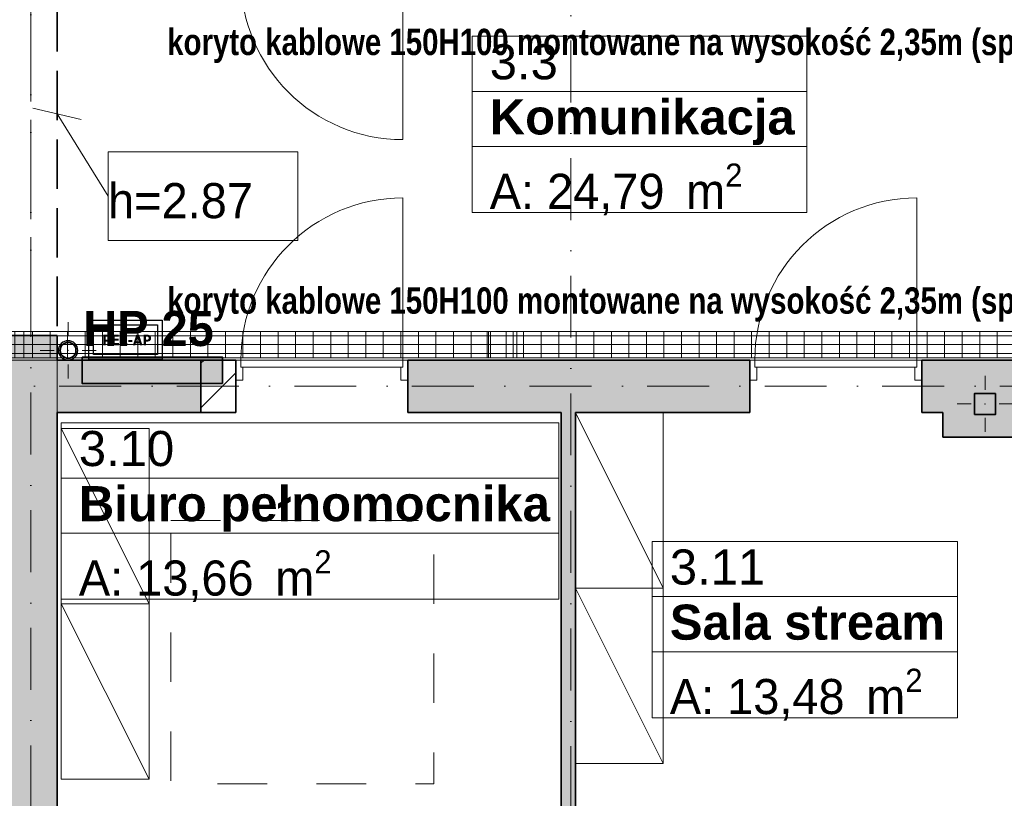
# Model space of a CAD drawing. Header units: millimetres. Extents: x 82175 to 237000, y 24756 to 471700.
# Tile 58 of 256: x 110227 to 115840, y 166331 to 170769. Entities that reach past the tile are written whole.
import ezdxf
from ezdxf.enums import TextEntityAlignment as Align

# ---------------------------------------------------------------- set-up
doc = ezdxf.new("R2010")
doc.units = ezdxf.units.MM
for name, pattern in [('Krawędzie ukryte', [3.912222, 2.822222, -1.09]), ('Kropki i Kreski', [6.702778, 3.527778, -1.763889, 0, -1.411111]), ('Przerywana', [5.644444, 2.822222, -2.822222])]:
    doc.linetypes.add(name, pattern=pattern)
for name, color, linetype, lineweight in [('#_EL - opis', 7, 'Continuous', 20), ('#EL-IT', 4, 'Continuous', 35), ('2DE_PRO_Cblf304L', 30, 'Continuous', 15), ('CP_DETAL', 33, 'Continuous', 9)]:
    doc.layers.add(name, color=color, linetype=linetype, lineweight=lineweight)
for name, color, linetype in [('#EL - PELAP', 196, 'Continuous'), ('- strefy pomieszczeń', 8, 'Continuous'), ('2D - Ogólne', 8, 'Continuous'), ('Drzwi Archicad', 8, 'Continuous'), ('Instalacje - Wod_Kan', 8, 'Continuous'), ('Konstrukcja - Belki', 8, 'Continuous'), ('Konstrukcja - Siatka mod', 8, 'Continuous'), ('Konstrukcja - Stropy', 8, 'Continuous'), ('Konstrukcja - Ściany działowe', 8, 'Continuous'), ('Konstrukcja - Ściany nośne wew..P', 8, 'Continuous'), ('Opisy - Etykiety', 8, 'Continuous'), ('Opisy - Tekst', 8, 'Continuous'), ('PIONY INST', 8, 'Continuous'), ('Wnętrze - Umeblowanie', 8, 'Continuous')]:
    doc.layers.add(name, color=color, linetype=linetype)
doc.styles.add('CP_ATTR', font='ARIAL.TTF')
doc.styles.add('OP_100', font='ARIALN.TTF', dxfattribs={"width": 0.8, "height": 20})
doc.styles.get("Standard").update_dxf_attribs({"font": 'arial.ttf'})
doc.styles.add('STYL_AUTOMATYCZNY_1', font='arial.ttf')
doc.styles.add('STYL_AUTOMATYCZNY_2', font='arial.ttf')
doc.styles.add('STYL_AUTOMATYCZNY_5', font='txt')
doc.styles.add('STYL_AUTOMATYCZNY_6', font='txt')
doc.styles.add('STYL_AUTOMATYCZNY_9', font='txt')

# ---------------------------------------------------------------- blocks, each defined once
blk = doc.blocks.new('16C009C')
blk.add_lwpolyline([(-39.6, -170.5), (-404.1, -170.5), (-404.1, 0), (-39.6, 0)], close=True)
at = {"insert": (-72.6, -86.7), "char_height": 60, "width": 184.866, "attachment_point": 6}
blk.add_mtext('\\fTahoma|b1|i0|c238;\\A1;PEL-AP', dxfattribs=at)
blk = doc.blocks.new('pel-ap')
at = {"layer": '#EL - PELAP', "color": 2}
blk.add_lwpolyline([(208.5, -209.4), (-209.7, -209.4), (-209.7, 14.9), (208.5, 14.9)], close=True, dxfattribs=at)
at = {"layer": '#EL - PELAP', "color": 2, "rotation": 359.9999999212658}
blk.add_blockref('16C009C', (221.2, -12), dxfattribs=at)
blk = doc.blocks.new('2Dcblfmark100')
at = {"color": 3}
for p, q in [((-10, -50), (-10, 50)), ((10, -50), (10, 50))]:
    blk.add_line(p, q, dxfattribs=at)
blk = doc.blocks.new('2dcblf_korcf105v_b150_h105_5e1nhc4')
at = {"layer": 'CP_DETAL'}
h = blk.add_hatch(dxfattribs=at)
h.set_pattern_fill('_USER', color=256, scale=100, angle=90, style=0, pattern_type=0)
h.set_pattern_definition([(90, (-3e-14, 0), (-100, 6e-15), [])])
h.paths.add_polyline_path([(0, 75), (11800, 75), (11800, -75), (0, -75)])
for p, q in [((0, 75), (11800, 75)), ((11800, -75), (11800, 75)), ((0, -75), (11800, -75))]:
    blk.add_line(p, q)
for p, q in [((11800, 50), (0, 50)), ((0, 0), (11800, 0)), ((11800, -50), (0, -50))]:
    blk.add_line(p, q, dxfattribs=at)
at = {"yscale": 1.5}
for p in [(3000, 0), (9000, 0)]:
    blk.add_blockref('2Dcblfmark100', p, dxfattribs=at)
at = {"linetype": 'ByBlock', "style": 'CP_ATTR', "flags": 9}
for tag in ['NAME', 'NUMBER', 'GROUP', 'ORDER-NO', 'PRODUCER', 'COUPLERS', 'MOUNTDIST', 'MOUNTINGS', 'OTHER', 'WEIGHT', 'DIVIDER', 'COVER']:
    blk.add_attdef(tag, text='', height=0.00005, dxfattribs=at).set_placement((-0.1, 0), align=Align.MIDDLE_LEFT)

msp = doc.modelspace()

# ---------------------------------------------------------------- hatches: boundary and pattern name
at = {"linetype": 'Continuous', "lineweight": 25}
msp.add_hatch(color=8, dxfattribs=at).paths.add_polyline_path([(110583, 168845.1), (110583, 168695.1), (111383, 168695.1), (111383, 168845.1)])
at = {"layer": 'Instalacje - Wod_Kan', "linetype": 'Continuous', "lineweight": 13}
h = msp.add_hatch(color=8, dxfattribs=at)
h.paths.add_polyline_path([(110503, 168938.9, 0.414214), (110448, 168883.9, 0.414214), (110503, 168828.9, 0.414214), (110558, 168883.9, 0.414214)])
h.paths.add_polyline_path([(110503, 168838.9, -1), (110503, 168928.9, -1)], flags=0)
at = {"layer": 'Konstrukcja - Ściany działowe', "linetype": 'Continuous', "lineweight": 13}
msp.add_hatch(color=8, dxfattribs=at).paths.add_polyline_path([(113315, 168528.9), (113315, 163778.9), (113395, 163778.9), (113395, 168528.9)])
at = {"layer": 'Konstrukcja - Ściany nośne wew..P', "linetype": 'Continuous', "lineweight": 13}
for points in [[(110440, 168968.9), (110140, 168968.9), (110140, 168828.9), (110440, 168828.9)], [(110138.7, 168528.9), (111260, 168528.9), (111260, 168828.9), (110138.7, 168828.9)], [(114390, 168828.9), (112440, 168828.9), (112440, 168528.9), (114390, 168528.9)], [(115490, 168528.9), (115490, 168828.9), (115370, 168828.9), (115370, 168528.9)], [(110440, 168528.9), (110140, 168528.9), (110140, 162978.8), (110440, 162978.8)]]:
    msp.add_hatch(color=8, dxfattribs=at).paths.add_polyline_path(points)
h = msp.add_hatch(dxfattribs=at)
h.set_pattern_fill('Bloczki_ceramiczne_0005', color=8, style=0, pattern_type=2)
h.set_pattern_definition([(45, (-135208.59, 452586.62), (-127.27922, 127.27922), [])])
h.paths.add_polyline_path([(111260, 168528.9), (111460, 168528.9), (111460, 168828.9), (111260, 168828.9)])
h = msp.add_hatch(color=8, dxfattribs=at)
h.paths.add_polyline_path([(115490, 168388.9), (116570, 168388.9), (116570, 168828.9), (115490, 168828.9)])
h.paths.add_polyline_path([(115671.2, 168518.9), (115671.2, 168638.9), (115791.2, 168638.9), (115791.2, 168518.9)], flags=0)
h.paths.add_polyline_path([(116242.4, 168518.9), (115992.4, 168518.9), (115992.4, 168638.9), (116242.4, 168638.9)], flags=0)
at = {"layer": 'PIONY INST', "linetype": 'Continuous', "lineweight": 13}
msp.add_hatch(color=8, dxfattribs=at).paths.add_polyline_path([(115791.2, 168638.9), (115671.2, 168638.9), (115671.2, 168518.9), (115791.2, 168518.9)])

# ---------------------------------------------------------------- linework, layer by layer
at = {"layer": '- strefy pomieszczeń', "color": 8, "linetype": 'Continuous', "lineweight": 13, "ltscale": 100}
for p, q in [((112806.8, 170674.3), (114714, 170674.3)), ((112806.8, 170360), (112806.8, 170674.3)), ((114714, 170674.3), (114714, 170360)), ((114714, 170360), (112806.8, 170360)), ((112806.8, 170360), (114714, 170360)), ((112806.8, 170045.7), (112806.8, 170360)), ((114714, 170360), (114714, 170045.7)), ((114714, 170045.7), (112806.8, 170045.7)), ((112806.8, 170045.7), (114714, 170045.7)), ((112806.8, 169669.3), (112806.8, 170045.7)), ((114714, 170045.7), (114714, 169669.3)), ((114714, 169669.3), (112806.8, 169669.3)), ((110464.3, 168470.1), (113300.8, 168470.1)), ((110464.3, 168155.8), (110464.3, 168470.1)), ((113300.8, 168470.1), (113300.8, 168155.8)), ((113300.8, 168155.8), (110464.3, 168155.8)), ((110464.3, 168155.8), (113300.8, 168155.8)), ((110464.3, 167841.5), (110464.3, 168155.8)), ((113300.8, 168155.8), (113300.8, 167841.5)), ((113300.8, 167841.5), (110464.3, 167841.5)), ((110464.3, 167841.5), (113300.8, 167841.5)), ((110464.3, 167465), (110464.3, 167841.5)), ((113300.8, 167841.5), (113300.8, 167465)), ((113833.5, 167794.8), (115573.5, 167794.8)), ((113833.5, 167480.5), (113833.5, 167794.8)), ((115573.5, 167794.8), (115573.5, 167480.5)), ((113300.8, 167465), (110464.3, 167465)), ((115573.5, 167480.5), (113833.5, 167480.5)), ((113833.5, 167480.5), (115573.5, 167480.5)), ((113833.5, 167166.2), (113833.5, 167480.5)), ((115573.5, 167480.5), (115573.5, 167166.2)), ((115573.5, 167166.2), (113833.5, 167166.2)), ((113833.5, 167166.2), (115573.5, 167166.2)), ((113833.5, 166789.7), (113833.5, 167166.2)), ((115573.5, 167166.2), (115573.5, 166789.7)), ((115573.5, 166789.7), (113833.5, 166789.7))]:
    msp.add_line(p, q, dxfattribs=at)
at = {"color": 8, "linetype": 'Continuous', "lineweight": 35, "ltscale": 100, "flags": 128}
msp.add_lwpolyline([(110583, 168845.1), (110583, 168695.1), (111383, 168695.1), (111383, 168845.1)], close=True, dxfattribs=at)
for points in [[(111460, 168828.9), (111260, 168828.9)], [(111460, 168828.9), (111460, 168528.9)], [(115370, 168528.9), (115370, 168828.9)], [(111260, 168528.9), (111460, 168528.9)]]:
    msp.add_lwpolyline(points, dxfattribs=at)
at = {"layer": '2D - Ogólne', "color": 8, "linetype": 'Przerywana', "lineweight": 13, "ltscale": 100, "flags": 128}
msp.add_lwpolyline([(111088.8, 167914.2), (112588.8, 167914.2), (112588.8, 166414.2), (111088.8, 166414.2)], close=True, dxfattribs=at)
at = {"layer": 'Drzwi Archicad', "color": 8, "linetype": 'Continuous', "lineweight": 13, "ltscale": 100}
for p, q in [((112412, 171008.9), (112412, 170084.9)), ((112412, 168828.9), (112412, 169752.9)), ((115342, 168828.9), (115342, 169752.9)), ((111488, 168828.9), (111460, 168828.9)), ((111460, 168828.9), (111460, 168713.9)), ((111488, 168788.9), (111488, 168828.9)), ((111488, 168828.9), (112412, 168828.9)), ((111488, 168788.9), (111488, 168828.9)), ((112440, 168828.9), (112412, 168828.9)), ((112412, 168828.9), (112412, 168788.9)), ((112412, 168828.9), (112412, 168788.9)), ((112440, 168713.9), (112440, 168828.9)), ((114418, 168828.9), (114390, 168828.9)), ((114390, 168828.9), (114390, 168713.9)), ((114418, 168788.9), (114418, 168828.9)), ((114418, 168828.9), (115342, 168828.9)), ((114418, 168788.9), (114418, 168828.9)), ((115370, 168828.9), (115342, 168828.9)), ((115342, 168828.9), (115342, 168788.9)), ((115342, 168828.9), (115342, 168788.9)), ((115370, 168713.9), (115370, 168828.9)), ((111500, 168788.9), (111488, 168788.9)), ((112412, 168788.9), (111488, 168788.9)), ((111500, 168713.9), (111500, 168788.9)), ((112412, 168788.9), (112400, 168788.9)), ((112400, 168788.9), (112400, 168713.9)), ((114430, 168788.9), (114418, 168788.9)), ((115342, 168788.9), (114418, 168788.9)), ((114430, 168713.9), (114430, 168788.9)), ((115342, 168788.9), (115330, 168788.9)), ((115330, 168788.9), (115330, 168713.9)), ((111460, 168713.9), (111500, 168713.9)), ((112400, 168713.9), (112440, 168713.9)), ((114390, 168713.9), (114430, 168713.9)), ((115330, 168713.9), (115370, 168713.9))]:
    msp.add_line(p, q, dxfattribs=at)
at = {"layer": 'Drzwi Archicad', "color": 8, "linetype": 'Continuous', "lineweight": 35, "ltscale": 100}
for p, q in [((111460, 168828.9), (111460, 168713.9)), ((111460, 168828.9), (111460, 168713.9)), ((112440, 168828.9), (112440, 168713.9)), ((112440, 168828.9), (112440, 168713.9)), ((114390, 168828.9), (114390, 168713.9)), ((114390, 168828.9), (114390, 168713.9)), ((115370, 168828.9), (115370, 168713.9)), ((115370, 168828.9), (115370, 168713.9)), ((111460, 168713.9), (111460, 168528.9)), ((112440, 168713.9), (112440, 168528.9)), ((114390, 168713.9), (114390, 168528.9)), ((115370, 168713.9), (115370, 168528.9))]:
    msp.add_line(p, q, dxfattribs=at)
at = {"layer": 'Drzwi Archicad', "color": 8, "linetype": 'Continuous', "lineweight": 13, "ltscale": 100}
for centre, start, end in [((112412, 171008.9), 180, 270), ((112412, 168828.9), 90, 180), ((115342, 168828.9), 90, 180)]:
    msp.add_arc(centre, 924, start, end, dxfattribs=at)
at = {"layer": 'Instalacje - Wod_Kan', "color": 8, "linetype": 'Continuous', "lineweight": 0, "ltscale": 100}
for p, q in [((110503, 168963.9), (110503, 169043.9)), ((110423, 168883.9), (110343, 168883.9)), ((110583, 168883.9), (110663, 168883.9)), ((110503, 168803.9), (110503, 168723.9))]:
    msp.add_line(p, q, dxfattribs=at)
at = {"layer": 'Instalacje - Wod_Kan', "color": 8, "linetype": 'Continuous', "lineweight": 25, "ltscale": 100, "flags": 128}
msp.add_lwpolyline([(110503, 168938.9, 0.414214), (110448, 168883.9, 0.414214), (110503, 168828.9, 0.414214), (110558, 168883.9, 0.414214)], format="xyb", close=True, dxfattribs=at)
at = {"layer": 'Instalacje - Wod_Kan', "color": 8, "linetype": 'Continuous', "lineweight": 35, "ltscale": 100, "flags": 128}
msp.add_lwpolyline([(110503, 168838.9, -1), (110503, 168928.9, -1)], format="xyb", close=True, dxfattribs=at)
at = {"layer": 'Instalacje - Wod_Kan', "color": 8, "linetype": 'Continuous', "lineweight": 0, "ltscale": 100}
msp.add_point((110503, 168883.9), dxfattribs=at)
at = {"layer": 'Konstrukcja - Belki', "color": 8, "linetype": 'Kropki i Kreski', "lineweight": 13, "ltscale": 100}
msp.add_line((110290, 170868.9), (110290, 168969.5), dxfattribs=at)
at = {"layer": 'Konstrukcja - Belki', "color": 8, "linetype": 'Krawędzie ukryte', "lineweight": 35, "ltscale": 100}
for p in [(110440, 170868.9), (110140, 168969.5)]:
    msp.add_line(p, (110440, 168969.5), dxfattribs=at)
at = {"layer": 'Konstrukcja - Siatka mod', "color": 8, "linetype": 'Kropki i Kreski', "lineweight": 13, "ltscale": 100}
for p, q in [((110290, 179369.5), (110290, 162400)), ((113370, 179364.8), (113370, 162400)), ((93022.5, 168678.9), (122467, 168678.9))]:
    msp.add_line(p, q, dxfattribs=at)
at = {"layer": 'Konstrukcja - Stropy', "color": 8, "linetype": 'Continuous', "lineweight": 13, "ltscale": 100, "flags": 128}
msp.add_lwpolyline([(107140, 168828.9), (110440, 168828.9), (110440, 163778.9), (122510, 163778.9), (122510, 176258.9), (95470, 176258.9), (95470, 163778.9), (107140, 163778.9)], close=True, dxfattribs=at)
at = {"layer": 'Konstrukcja - Ściany działowe', "color": 8, "linetype": 'Continuous', "lineweight": 35, "ltscale": 100, "flags": 128}
for points in [[(113315, 168528.9), (113315, 163778.9)], [(113395, 163778.9), (113395, 168528.9)]]:
    msp.add_lwpolyline(points, dxfattribs=at)
at = {"layer": 'Konstrukcja - Ściany nośne wew..P', "color": 8, "linetype": 'Continuous', "lineweight": 35, "ltscale": 100}
for p, q in [((111260, 168828.9), (111260, 168528.9)), ((112440, 168828.9), (112440, 168713.9)), ((114390, 168828.9), (114390, 168713.9)), ((112440, 168713.9), (112440, 168528.9)), ((114390, 168713.9), (114390, 168528.9))]:
    msp.add_line(p, q, dxfattribs=at)
at = {"layer": 'Konstrukcja - Ściany nośne wew..P', "color": 8, "linetype": 'Continuous', "lineweight": 35, "ltscale": 100, "flags": 128}
for points in [[(110440, 168968.9), (110140, 168968.9)], [(110440, 168828.9), (110440, 168968.9)], [(111260, 168828.9), (110440, 168828.9)], [(114390, 168828.9), (112440, 168828.9)], [(115490, 168828.9), (115370, 168828.9)], [(116270, 168828.9), (115490, 168828.9)], [(110440, 168528.9), (111260, 168528.9)], [(110440, 163778.9), (110440, 168528.9)], [(112440, 168528.9), (113315, 168528.9)], [(113395, 168528.9), (114390, 168528.9)], [(115370, 168528.9), (115490, 168528.9)], [(115490, 168528.9), (115490, 168388.9)], [(115490, 168388.9), (116270, 168388.9)]]:
    msp.add_lwpolyline(points, dxfattribs=at)
at = {"layer": 'Opisy - Etykiety', "color": 8, "linetype": 'Continuous', "lineweight": 13, "ltscale": 100}
for p, q in [((110577.7, 170199.5), (110302.3, 170263.9)), ((110440, 170231.7), (110731.1, 169763.1)), ((111812.9, 170016.1), (110731.1, 170016.1)), ((110731.1, 170016.1), (110731.1, 169510.1)), ((111812.9, 169510.1), (111812.9, 170016.1)), ((110731.1, 169510.1), (111812.9, 169510.1))]:
    msp.add_line(p, q, dxfattribs=at)
at = {"layer": 'PIONY INST', "color": 8, "linetype": 'Continuous', "lineweight": 0, "ltscale": 100}
for p, q in [((115731.2, 168658.9), (115731.2, 168738.9)), ((115651.2, 168578.9), (115571.2, 168578.9)), ((115811.2, 168578.9), (115891.2, 168578.9)), ((115731.2, 168498.9), (115731.2, 168418.9))]:
    msp.add_line(p, q, dxfattribs=at)
at = {"layer": 'PIONY INST', "color": 8, "linetype": 'Continuous', "lineweight": 35, "ltscale": 100, "flags": 128}
msp.add_lwpolyline([(115791.2, 168638.9), (115671.2, 168638.9), (115671.2, 168518.9), (115791.2, 168518.9)], close=True, dxfattribs=at)
at = {"layer": 'PIONY INST', "color": 8, "linetype": 'Continuous', "lineweight": 0, "ltscale": 100}
msp.add_point((115731.2, 168578.9), dxfattribs=at)
at = {"layer": 'Wnętrze - Umeblowanie', "color": 8, "linetype": 'Continuous', "lineweight": 13, "ltscale": 100}
for p, q in [((113395, 168528.9), (113895, 167528.9)), ((110464.3, 168439), (110964.3, 167439)), ((113895, 167528.9), (113395, 167528.9)), ((113395, 167528.9), (113895, 166528.9)), ((110964.3, 167439), (110464.3, 167439)), ((110464.3, 167439), (110964.3, 166439))]:
    msp.add_line(p, q, dxfattribs=at)
at = {"layer": 'Wnętrze - Umeblowanie', "color": 8, "linetype": 'Continuous', "lineweight": 13, "ltscale": 100, "flags": 128}
for points in [[(113895, 166528.9), (113895, 168528.9), (113395, 168528.9), (113395, 166528.9)], [(110964.3, 166439), (110964.3, 168439), (110464.3, 168439), (110464.3, 166439)]]:
    msp.add_lwpolyline(points, close=True, dxfattribs=at)

# ---------------------------------------------------------------- block references
at = {"layer": '#EL-IT', "rotation": 360}
msp.add_blockref('pel-ap', (110830.4, 169041.9), dxfattribs=at)
at = {"layer": '2DE_PRO_Cblf304L', "rotation": 180}
for p in [(115902.1, 168916.6), (122050.8, 168916.6)]:
    msp.add_blockref('2dcblf_korcf105v_b150_h105_5e1nhc4', p, dxfattribs=at)

# ---------------------------------------------------------------- texts
at = {"layer": '#_EL - opis', "char_height": 150, "width": 13225.251, "attachment_point": 1, "style": 'OP_100'}
for insert in [(111068, 170716.8), (111068, 169242.9)]:
    msp.add_mtext('\\fArial|b1|i0|c238|p34;koryto kablowe 150H100 montowane na wysokość 2,35m (spód koryta)', dxfattribs=dict(at, insert=insert))
at = {"layer": '- strefy pomieszczeń', "color": 8, "linetype": 'Continuous', "lineweight": 13, "char_height": 200, "attachment_point": 1}
for s, insert, style in [('\\A1;{\\pql;\\pt0,100;\\fArial|b1|i0|c238|p0;\\W1.000000;Lab. anatomii\\fArial|b1|i0|c238|p0;\\W1.000000;\\A1{\\H.66x;\\S^  ;}\\fArial|b1|i0|c238|p0;\\W1.000000;\\fArial|b1|i0|c238|p0;\\W1.000000;\\A1{\\H.66x;\\S^  ;}}', (110249.8, 172192.4), 'STYL_AUTOMATYCZNY_2'), ('\\A1;{\\pql;\\pt0,500;\\fGeneva CE|b0|i0|c0|p0;\\W1.000000;A: 53,89\\fGeneva CE|b0|i0|c0|p0;\\W1.000000;\\A1{\\H.66x;\\S^  ;}\\fGeneva CE|b0|i0|c0|p0;\\W1.000000; m\\fGeneva CE|b0|i0|c0|p0;\\W1.000000;\\A1{\\H.66x;\\S2^  ;}}', (110249.8, 171826.9), 'STYL_AUTOMATYCZNY_6'), ('\\A1;{\\pql;\\pt0,100;\\fArial|b0|i0|c238|p0;\\W1.000000;3.3\\fArial|b0|i0|c238|p0;\\W1.000000;\\A1{\\H.66x;\\S^  ;}\\fArial|b0|i0|c238|p0;\\W1.000000;\\fArial|b0|i0|c238|p0;\\W1.000000;\\A1{\\H.66x;\\S^  ;}}', (112906.8, 170628.6), 'STYL_AUTOMATYCZNY_1'), ('\\A1;{\\pql;\\pt0,100;\\fArial|b1|i0|c238|p0;\\W1.000000;Komunikacja\\fArial|b1|i0|c238|p0;\\W1.000000;\\A1{\\H.66x;\\S^  ;}\\fArial|b1|i0|c238|p0;\\W1.000000;\\fArial|b1|i0|c238|p0;\\W1.000000;\\A1{\\H.66x;\\S^  ;}}', (112906.8, 170314.3), 'STYL_AUTOMATYCZNY_2'), ('\\A1;{\\pql;\\pt0,500;\\fGeneva CE|b0|i0|c0|p0;\\W1.000000;A: 24,79\\fGeneva CE|b0|i0|c0|p0;\\W1.000000;\\A1{\\H.66x;\\S^  ;}\\fGeneva CE|b0|i0|c0|p0;\\W1.000000; m\\fGeneva CE|b0|i0|c0|p0;\\W1.000000;\\A1{\\H.66x;\\S2^  ;}}', (112906.8, 169948.8), 'STYL_AUTOMATYCZNY_6'), ('\\A1;{\\pql;\\pt0,100;\\fArial|b0|i0|c238|p0;\\W1.000000;3.10\\fArial|b0|i0|c238|p0;\\W1.000000;\\A1{\\H.66x;\\S^  ;}\\fArial|b0|i0|c238|p0;\\W1.000000;\\fArial|b0|i0|c238|p0;\\W1.000000;\\A1{\\H.66x;\\S^  ;}}', (110564.3, 168424.4), 'STYL_AUTOMATYCZNY_1'), ('\\A1;{\\pql;\\pt0,100;\\fArial|b1|i0|c238|p0;\\W1.000000;Biuro pełnomocnika\\fArial|b1|i0|c238|p0;\\W1.000000;\\A1{\\H.66x;\\S^  ;}\\fArial|b1|i0|c238|p0;\\W1.000000;\\fArial|b1|i0|c238|p0;\\W1.000000;\\A1{\\H.66x;\\S^  ;}}', (110564.3, 168110.1), 'STYL_AUTOMATYCZNY_2'), ('\\A1;{\\pql;\\pt0,100;\\fArial|b0|i0|c238|p0;\\W1.000000;3.11\\fArial|b0|i0|c238|p0;\\W1.000000;\\A1{\\H.66x;\\S^  ;}\\fArial|b0|i0|c238|p0;\\W1.000000;\\fArial|b0|i0|c238|p0;\\W1.000000;\\A1{\\H.66x;\\S^  ;}}', (113933.5, 167749.1), 'STYL_AUTOMATYCZNY_1'), ('\\A1;{\\pql;\\pt0,500;\\fGeneva CE|b0|i0|c0|p0;\\W1.000000;A: 13,66\\fGeneva CE|b0|i0|c0|p0;\\W1.000000;\\A1{\\H.66x;\\S^  ;}\\fGeneva CE|b0|i0|c0|p0;\\W1.000000; m\\fGeneva CE|b0|i0|c0|p0;\\W1.000000;\\A1{\\H.66x;\\S2^  ;}}', (110564.3, 167744.6), 'STYL_AUTOMATYCZNY_6'), ('\\A1;{\\pql;\\pt0,100;\\fArial|b1|i0|c238|p0;\\W1.000000;Sala stream\\fArial|b1|i0|c238|p0;\\W1.000000;\\A1{\\H.66x;\\S^  ;}\\fArial|b1|i0|c238|p0;\\W1.000000;\\fArial|b1|i0|c238|p0;\\W1.000000;\\A1{\\H.66x;\\S^  ;}}', (113933.5, 167434.8), 'STYL_AUTOMATYCZNY_2'), ('\\A1;{\\pql;\\pt0,500;\\fGeneva CE|b0|i0|c0|p0;\\W1.000000;A: 13,48\\fGeneva CE|b0|i0|c0|p0;\\W1.000000;\\A1{\\H.66x;\\S^  ;}\\fGeneva CE|b0|i0|c0|p0;\\W1.000000; m\\fGeneva CE|b0|i0|c0|p0;\\W1.000000;\\A1{\\H.66x;\\S2^  ;}}', (113933.5, 167069.3), 'STYL_AUTOMATYCZNY_6')]:
    msp.add_mtext(s, dxfattribs=dict(at, insert=insert, style=style))
at = {"layer": 'Opisy - Etykiety', "color": 8, "linetype": 'Continuous', "lineweight": 13, "insert": (110731.1, 169735.9), "char_height": 200.007, "attachment_point": 4, "style": 'STYL_AUTOMATYCZNY_5'}
msp.add_mtext('\\A1;{\\pql;\\fGeneva|b0|i0|c0|p0;\\W1.000000;h=\\fGeneva CE|b0|i0|c0|p0;\\H0.999967x;\\W1.000000;2.87}', dxfattribs=at)
at = {"layer": 'Opisy - Tekst', "color": 8, "linetype": 'Continuous', "lineweight": 35, "insert": (110590, 169108.4), "char_height": 200, "attachment_point": 1, "style": 'STYL_AUTOMATYCZNY_9'}
msp.add_mtext('\\A1;{\\pql;\\fGeneva CE|b1|i0|c0|p0;\\W1.000000;HP 25}', dxfattribs=at)

doc.saveas('drawing.dxf')
